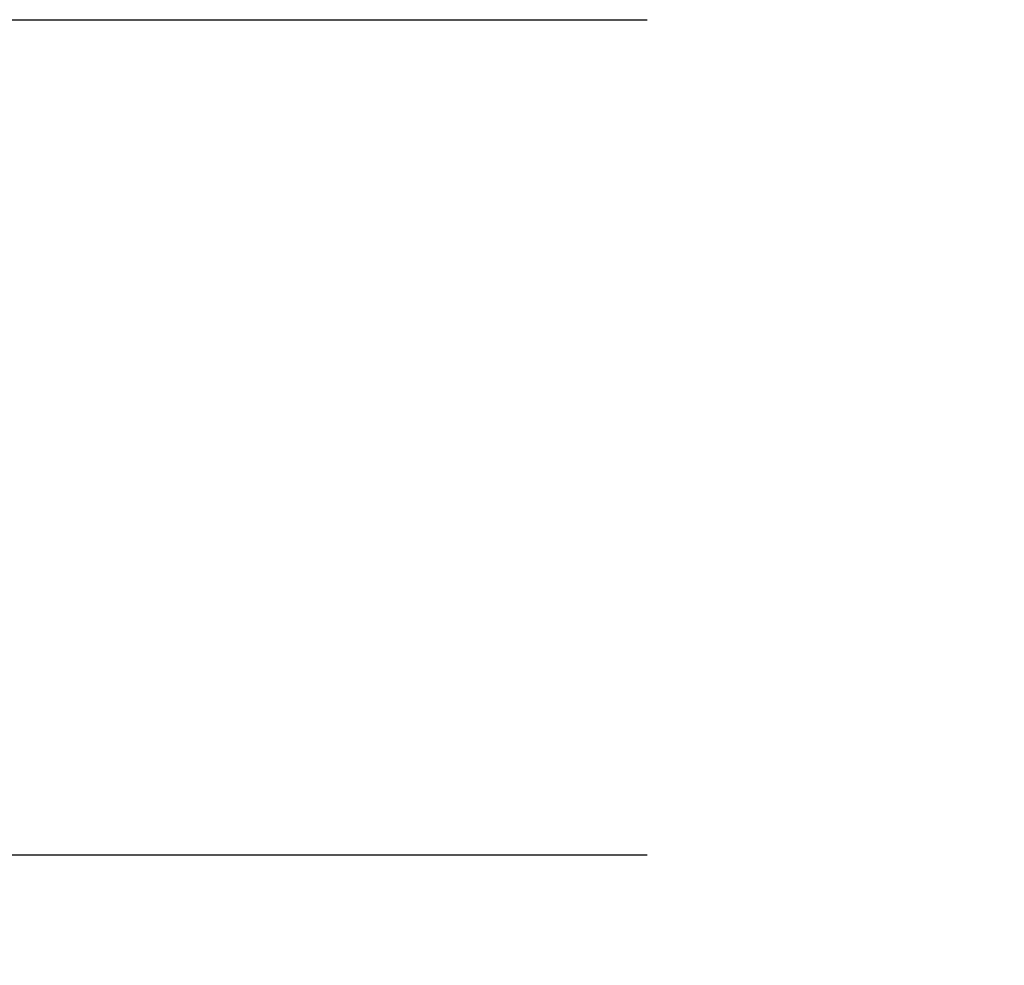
# Model space of a CAD drawing. Header units: metres. Extents: x 63115 to 703450, y -261936 to -53969.
# Tile 154 of 197: x 167552 to 167965, y -127407 to -127011. Entities that reach past the tile are written whole.
import ezdxf

# ---------------------------------------------------------------- set-up
doc = ezdxf.new("R2010")
doc.units = ezdxf.units.M
doc.linetypes.add('DASHDOT2', pattern=[12.7, 6.35, -3.175, 0, -3.175])
doc.layers.add('_01-STRAMIENEN', color=253, linetype='DASHDOT2')
doc.layers.add('_03-PROJECTION', color=1, linetype='Continuous')
doc.layers.add('_01Hulplijnen', color=6, linetype='Continuous', plot=False)

# ---------------------------------------------------------------- blocks, each defined once
blk = doc.blocks.new('*U244')
at = {"layer": '_01-STRAMIENEN'}
for points in [[(-7899.78, 3400), (6883.22, 3400)], [(-7899.78, 3050), (6883.22, 3050)]]:
    blk.add_lwpolyline(points, dxfattribs=at)
at = {"layer": '_01Hulplijnen'}
for points in [[(-7899.78, 3400), (6883.22, 3400)], [(-7899.78, 3050), (6883.22, 3050)]]:
    blk.add_lwpolyline(points, dxfattribs=at)

msp = doc.modelspace()

# ---------------------------------------------------------------- linework, layer by layer
at = {"layer": '_03-PROJECTION'}
msp.add_ellipse((160931.8, -130410.61), major_axis=(-6500, 0), ratio=0.638462, start_param=5.35272, end_param=10.194284, dxfattribs=at)

# ---------------------------------------------------------------- block references
msp.add_blockref('*U244', (160931.8, -130410.61), dxfattribs=at)

doc.saveas('drawing.dxf')
